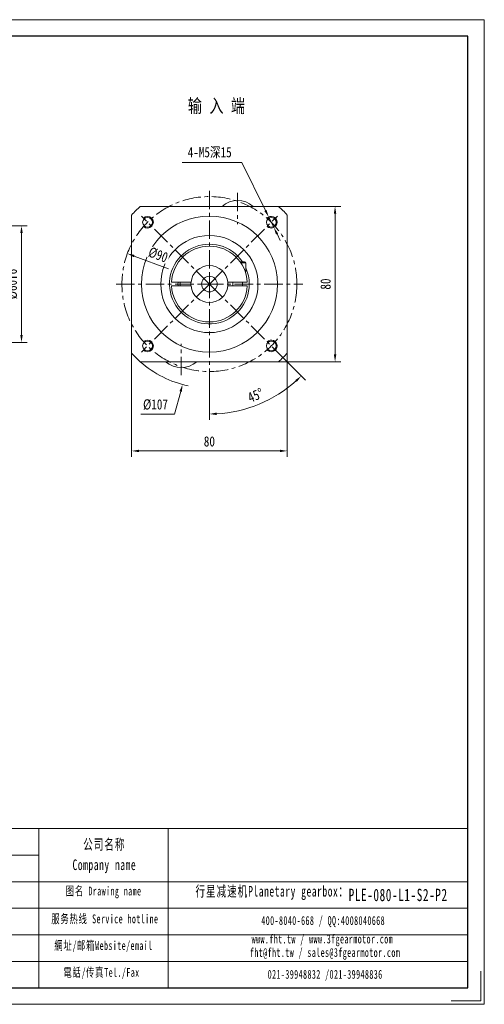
# Model space of a CAD drawing. Header units: millimetres. Extents: x -82 to 634, y -86 to 420.
# Tile 3 of 3: x 395 to 634, y -86 to 420. Entities that reach past the tile are written whole.
import ezdxf

# ---------------------------------------------------------------- set-up
doc = ezdxf.new("R2010")
doc.units = ezdxf.units.MM
doc.header["$LTSCALE"] = 1.5
doc.linetypes.add('CENTER', pattern=[10.16, 6.35, -1.27, 1.27, -1.27])
doc.layers.get('0').update_dxf_attribs({"lineweight": 18})
for name, color, linetype, lineweight in [('1轮廓实线层', 7, 'Continuous', 18), ('3中心线层', 1, 'CENTER', 18), ('7标注层', 4, 'Continuous', 18), ('SLD-0', 7, 'Continuous', 18), ('细实线', 7, 'Continuous', 18)]:
    doc.layers.add(name, color=color, linetype=linetype, lineweight=lineweight)
doc.styles.add('PC_TEXTSTYLE', font='txt', dxfattribs={"width": 0.8})
doc.styles.add('TH_GBDIM', font='txt', dxfattribs={"width": 0.8})
doc.styles.add('标准', font='txt', dxfattribs={"width": 0.667})
doc.dimstyles.new('TH_GBDIM', dxfattribs={"dimscale": 1.5, "dimtxt": 3.5, "dimasz": 2.5, "dimexe": 2, "dimexo": 0, "dimgap": 1.5, "dimtad": 1, "dimdec": 1, "dimdsep": 46, "dimtxsty": 'TH_GBDIM', "dimcen": 2.5, "dimdle": 5, "dimclrd": 4, "dimclre": 4, "dimclrt": 3, "dimadec": 0, "dimazin": 2, "dimtfac": 0.714286, "dimtdec": 1, "dimtmove": 0, "dimatfit": 3, "dimfxl": 1, "dimtolj": 1, "dimarcsym": 0})

# ---------------------------------------------------------------- blocks, each defined once
blk = doc.blocks.new('*X3')
at = {"layer": '7标注层', "transparency": 16777216}
for points in [[(395.63, 310.54), (396.88, 310.54), (396.25, 314.29)], [(395.63, 258.04), (396.88, 258.04), (396.25, 254.29)]]:
    blk.add_hatch(color=4, dxfattribs=at).paths.add_polyline_path(points, flags=0)
at = {"layer": '7标注层', "color": 4, "transparency": 16777216}
for p, q in [((321.14, 314.29), (399.25, 314.29)), ((396.25, 310.54), (396.25, 258.04)), ((321.14, 254.29), (399.25, 254.29))]:
    blk.add_line(p, q, dxfattribs=at)
at = {"layer": '7标注层', "color": 3, "transparency": 16777216, "insert": (391.38, 284.29), "char_height": 5.25, "width": 28.98, "attachment_point": 5, "rotation": 90, "style": 'TH_GBDIM'}
blk.add_mtext('%%C60f6', dxfattribs=at)
blk = doc.blocks.new('*X15')
at = {"layer": '7标注层', "transparency": 16777216}
for points in [[(456.65, 199.03), (456.65, 197.78), (452.9, 198.4)], [(529.15, 199.03), (529.15, 197.78), (532.9, 198.4)]]:
    blk.add_hatch(color=4, dxfattribs=at).paths.add_polyline_path(points, flags=0)
at = {"layer": '7标注层', "color": 4, "transparency": 16777216}
for p, q in [((452.9, 248.76), (452.9, 195.4)), ((532.9, 248.76), (532.9, 195.4)), ((456.65, 198.4), (529.15, 198.4))]:
    blk.add_line(p, q, dxfattribs=at)
at = {"layer": '7标注层', "color": 3, "transparency": 16777216, "insert": (492.9, 203.28), "char_height": 5.25, "width": 10.8267, "attachment_point": 5, "style": 'TH_GBDIM'}
blk.add_mtext('80', dxfattribs=at)
blk = doc.blocks.new('*X16')
at = {"layer": '7标注层', "transparency": 16777216}
for points in [[(556.92, 320.54), (558.17, 320.54), (557.55, 324.29)], [(556.92, 248.04), (558.17, 248.04), (557.55, 244.29)]]:
    blk.add_hatch(color=4, dxfattribs=at).paths.add_polyline_path(points, flags=0)
at = {"layer": '7标注层', "color": 4, "transparency": 16777216}
for p, q in [((528.43, 324.29), (560.55, 324.29)), ((557.55, 320.54), (557.55, 248.04)), ((528.43, 244.29), (560.55, 244.29))]:
    blk.add_line(p, q, dxfattribs=at)
at = {"layer": '7标注层', "color": 3, "transparency": 16777216, "insert": (552.67, 284.29), "char_height": 5.25, "width": 10.8267, "attachment_point": 5, "rotation": 90, "style": 'TH_GBDIM'}
blk.add_mtext('80', dxfattribs=at)
blk = doc.blocks.new('*X17')
at = {"layer": '7标注层', "transparency": 16777216}
for points in [[(522.29, 322.44), (521.17, 321.88), (523.39, 318.8)], [(528.27, 310.34), (527.15, 309.78), (526.05, 313.42)]]:
    blk.add_hatch(color=4, dxfattribs=at).paths.add_polyline_path(points, flags=0)
at = {"layer": '7标注层', "color": 4, "transparency": 16777216}
for p, q in [((478.84, 346.8), (509.55, 346.8)), ((509.55, 346.8), (521.73, 322.16)), ((526.05, 313.42), (523.39, 318.8)), ((527.71, 310.06), (529.37, 306.7))]:
    blk.add_line(p, q, dxfattribs=at)
at = {"layer": '7标注层', "color": 3, "transparency": 16777216, "insert": (493.07, 351.88), "char_height": 5.25, "width": 46.62, "attachment_point": 5, "style": 'TH_GBDIM'}
blk.add_mtext('4-M5深15', dxfattribs=at)
blk = doc.blocks.new('*X22')
at = {"layer": '7标注层', "transparency": 16777216}
blk.add_hatch(color=4, dxfattribs=at).paths.add_polyline_path([(477.53, 229.14), (478.74, 228.82), (479.1, 232.6)], flags=0)
at = {"layer": '7标注层', "color": 4, "transparency": 16777216}
for p, q in [((489.15, 284.29), (496.65, 284.29)), ((492.9, 280.54), (492.9, 288.04)), ((475.03, 217.37), (478.13, 228.98)), ((457.58, 217.37), (475.03, 217.37))]:
    blk.add_line(p, q, dxfattribs=at)
blk.add_arc((492.9, 284.29), 53.5, 228.3884, 258.2667, dxfattribs=at)
at = {"layer": '7标注层', "color": 3, "transparency": 16777216, "insert": (465.18, 222.24), "char_height": 5.25, "width": 22.96, "attachment_point": 5, "style": 'TH_GBDIM'}
blk.add_mtext('%%C107', dxfattribs=at)
blk = doc.blocks.new('*X25')
at = {"transparency": 16777216}
for points in [[(537.04, 234.88), (537.89, 233.97), (540.19, 237)], [(496.67, 216.89), (496.63, 218.14), (492.9, 217.41)]]:
    blk.add_hatch(color=4, dxfattribs=at).paths.add_polyline_path(points, flags=0)
at = {"color": 4, "transparency": 16777216}
for p, q in [((527.87, 249.32), (542.31, 234.88)), ((492.9, 236.29), (492.9, 214.41))]:
    blk.add_line(p, q, dxfattribs=at)
blk.add_arc((492.9, 284.29), 66.88, 273.2131, 311.7869, dxfattribs=at)
at = {"color": 3, "transparency": 16777216, "insert": (516.63, 227.01), "char_height": 5.25, "width": 18.8557, "attachment_point": 5, "rotation": 22.5, "style": 'TH_GBDIM'}
blk.add_mtext('45%%D', dxfattribs=at)
blk = doc.blocks.new('*X27')
at = {"layer": '7标注层', "transparency": 16777216}
blk.add_hatch(color=4, dxfattribs=at).paths.add_polyline_path([(454.46, 299.27), (454.02, 298.1), (450.73, 299.99)], flags=0)
at = {"layer": '7标注层', "color": 4, "transparency": 16777216}
blk.add_line((471.91, 292.11), (454.24, 298.68), dxfattribs=at)
at = {"layer": '7标注层', "color": 3, "transparency": 16777216, "insert": (466.53, 299.31), "char_height": 5.25, "width": 19.6092, "attachment_point": 5, "rotation": 339.5787, "style": 'TH_GBDIM'}
blk.add_mtext('%%C90', dxfattribs=at)

msp = doc.modelspace()

# ---------------------------------------------------------------- linework, layer by layer
at = {"color": 7, "linetype": 'Continuous', "lineweight": 15}
for p, q in [((452.899456, 319.81846), (452.899456, 248.762146)), ((528.427616, 324.290302), (457.371298, 324.290302)), ((532.899458, 248.762146), (532.899458, 319.81846)), ((508.647473, 295.790303), (511.024457, 295.790303)), ((511.649457, 295.165303), (509.085388, 295.165303)), ((511.649457, 295.165303), (511.649457, 290.790303)), ((511.649457, 290.790303), (511.284233, 290.790303)), ((473.925792, 285.290303), (482.949583, 285.290303)), ((502.849331, 285.290303), (511.873123, 285.290303)), ((504.899457, 285.290303), (504.899457, 283.290303)), ((509.899457, 285.290303), (509.899457, 283.290303)), ((473.925792, 283.290303), (482.949583, 283.290303)), ((502.849331, 283.290303), (511.873123, 283.290303)), ((457.371298, 244.290304), (528.427616, 244.290304))]:
    msp.add_line(p, q, dxfattribs=at)
for points in [[(476.763748, 283.290303), (476.732791, 284.290303), (476.763748, 285.290303)], [(477.932828, 283.290303), (477.903837, 284.652759), (477.932828, 285.290303)]]:
    msp.add_lwpolyline(points, dxfattribs=at)
for centre, radius in [((492.899457, 284.290303), 35), ((461.079652, 316.110108), 2.5), ((524.719262, 316.110108), 2.5), ((492.899457, 284.290303), 25), ((492.899457, 284.290303), 4), ((461.079652, 252.470498), 2.5), ((524.719262, 252.470498), 2.5)]:
    msp.add_circle(centre, radius, dxfattribs=at)
for centre, radius, start, end in [((507.399457, 315.123637), 12.166667, 48.88790956, 131.11209044), ((492.899457, 284.290303), 53.5, 131.61160919, 138.38839081), ((492.899457, 284.290303), 53.5, 41.61160919, 48.38839081), ((492.899457, 284.290303), 20.5, 34.12329454, 0), ((492.899457, 284.290303), 19.5, 2.93953449, 177.06046551), ((511.024457, 295.165303), 0.625, 360, 90), ((492.899457, 284.290303), 9.5, 6.04232842, 173.95767158), ((492.899457, 284.290303), 20.5, 0, 23.8461757), ((492.899457, 284.290303), 9.5, 173.95767158, 186.04232842), ((492.899457, 284.290303), 9.5, 353.95767158, 6.04232842), ((492.899457, 284.290303), 19.5, 182.93953449, 357.06046551), ((492.899457, 284.290303), 9.5, 186.04232842, 353.95767158), ((492.899457, 284.290303), 53.5, 221.61160919, 228.38839081), ((492.899457, 284.290303), 53.5, 311.61160919, 318.38839081), ((478.399457, 253.45697), 12.166667, 228.88790956, 311.11209044)]:
    msp.add_arc(centre, radius, start, end, dxfattribs=at)
at = {"color": 4}
for centre, start, end in [((461.079652, 316.110108), 226.91021317, 135), ((524.719262, 316.110108), 225, 136.91021317), ((461.079652, 252.470498), 225, 133.08978683), ((524.719262, 252.470498), 223.08978683, 135)]:
    msp.add_arc(centre, 3, start, end, dxfattribs=at)
at = {"color": 7, "linetype": 'Continuous', "lineweight": 15}
for points in [[(473.925792, 285.290303), (473.425115, 285.290303)], [(483.452235, 285.290303), (482.949583, 285.290303)], [(502.849331, 285.290303), (502.346679, 285.290303)], [(512.3738, 285.290303), (511.873123, 285.290303)], [(473.425115, 283.290303), (473.925792, 283.290303)], [(483.452235, 283.290303), (482.949583, 283.290303)], [(502.849331, 283.290303), (502.346679, 283.290303)], [(512.3738, 283.290303), (511.873123, 283.290303)]]:
    msp.add_open_spline(points, degree=1, dxfattribs=at)
at = {"layer": '3中心线层'}
for p, q in [((492.899457, 332.290303), (492.899457, 236.290303)), ((507.399457, 331.256423), (507.399457, 315.123637)), ((492.899457, 284.290303), (457.924896, 319.264864)), ((492.899457, 284.290303), (527.874018, 319.264864)), ((444.899457, 284.290303), (540.899457, 284.290303)), ((492.899457, 284.290303), (457.924896, 249.315743)), ((492.899457, 284.290303), (527.874018, 249.315743)), ((478.399457, 237.324183), (478.399457, 253.45697))]:
    msp.add_line(p, q, dxfattribs=at)
msp.add_circle((492.899457, 284.290303), 45, dxfattribs=at)
msp.add_circle((492.899457, 284.290303), 45, dxfattribs=at)
msp.add_circle((492.899457, 284.290303), 45, dxfattribs=at)
msp.add_circle((492.899457, 284.290303), 45, dxfattribs=at)
at = {"layer": '细实线'}
for p, q in [((-19.022178, 4.027021), (625.765539, 4.027021)), ((405.153016, 4.027021), (405.153016, -77.872887)), ((471.728931, 4.027021), (471.728931, -77.872887)), ((42.769073, -9.638011), (405.153016, -9.638011)), ((-19.022178, -23.303043), (625.765539, -23.303043)), ((42.769073, -36.968074), (625.765539, -36.968074)), ((42.769073, -50.633106), (625.765539, -50.633106)), ((42.769073, -64.298137), (625.765539, -64.298137))]:
    msp.add_line(p, q, dxfattribs=at)
at = {"layer": '细实线', "color": 3}
msp.add_lwpolyline([(632.590506, -69.341679), (632.590506, -84.697854), (617.23433, -84.697854)], dxfattribs=at)

# ---------------------------------------------------------------- texts
at = {"color": 3, "insert": (481.797933, 379.508002), "char_height": 7, "width": 40.77326379, "attachment_point": 1, "style": 'PC_TEXTSTYLE'}
msp.add_mtext('输 入 端', dxfattribs=at)
at = {"layer": 'SLD-0', "color": 1, "attachment_point": 2, "line_spacing_factor": 1.15057, "style": '标准'}
for s, insert, char_height, width in [('\\T1.1;公司名称\\PCompany name', (438.863221, -1.36767), 5.46601264, 70.7677972), ('\\T1.1;图名 Drawing name', (438.489594, -25.821998), 4.55501053, 58.25259191), ('\\T1.1;  行星减速机Planetary gearbox：', (522.464066, -25.470634), 5.46601264, 85.96747943), ('\\T1.1;\\pxt5;PLE-080-L1-S2-P2', (589.994312, -26.921886), 6.37701475, 46.40859691), ('\\T1.1;服务热线 Service hotline', (439.135525, -40.145135), 4.55501053, 64.89898355), ('\\T1.1;400-8040-668 / QQ:4008040668', (551.418259, -41.015492), 4.55501053, 132.62099586), ('\\T1.1;www.fht.tw / www.3fgearmotor.com ', (550.998262, -50.502966), 4.55501053, 132.77029041), ('\\T1.1;網址/邮箱Website/email', (438.426267, -53.86867), 4.55501053, 67.55373333), ('\\T1.1;\\pxt12;fht@fht.tw / sales@3fgearmotor.com ', (552.386447, -57.439042), 4.55501053, 132.77029041), ('\\T1.1;電話/传真Tel./Fax', (437.405741, -67.6992), 4.55501053, 68.36620675), ('\\T1.1;021-39948832 /021-39948836 ', (552.434076, -68.695119), 4.55501053, 101.38016044)]:
    msp.add_mtext(s, dxfattribs=dict(at, insert=insert, char_height=char_height, width=width))

# ---------------------------------------------------------------- dimensions: what is measured, and where the dimension line sits
dim = msp.add_angular_dim_2l(base=(518.492637, 222.502901), line1=((492.899457, 332.290303), (492.899457, 236.290303)), line2=((492.899457, 284.290303), (527.874018, 249.315743)), dimstyle='TH_GBDIM', override={"dimtad": 1, "dimtih": 0, "dimtoh": 0, "dimsah": 1, "dimtdec": 0, "dimtzin": 8})
dim.commit()
dim.dimension.update_dxf_attribs({"geometry": '*X25', "text_midpoint": (516.627055, 227.006814)})
at = {"layer": '7标注层'}
dim = msp.add_diameter_dim_2p(p1=(526.048325, 313.420575), p2=(523.390199, 318.799642), text='4-M5深15', dimstyle='TH_GBDIM', override={"dimtoh": 1, "dimdec": 0, "dimpost": '%%C<>', "dimsah": 1, "dimtzin": 0}, dxfattribs=at)
dim.commit()
dim.dimension.update_dxf_attribs({"geometry": '*X17', "text_midpoint": (509.552296, 346.802464), "dimtype": 163})
dim = msp.add_diameter_dim_2p(p1=(506.697723, 335.98032), p2=(479.101191, 232.600286), dimstyle='TH_GBDIM', override={"dimtih": 1, "dimtoh": 1, "dimpost": '%%C<>', "dimsah": 1, "dimtofl": 0, "dimtzin": 0}, dxfattribs=at)
dim.commit()
dim.dimension.update_dxf_attribs({"geometry": '*X22', "text_midpoint": (475.034267, 217.365082), "dimtype": 163})
dim = msp.add_linear_dim(base=(557.548769, 244.290303), p1=(528.427615, 324.290303), p2=(528.427615, 244.290303), angle=90, dimstyle='TH_GBDIM', override={"dimdec": 5, "dimsah": 1, "dimtzin": 0}, dxfattribs=at)
dim.commit()
dim.dimension.update_dxf_attribs({"geometry": '*X16', "text_midpoint": (557.548769, 284.290303), "dimtype": 160})
dim = msp.add_linear_dim(base=(396.250122, 254.290303), p1=(321.140024, 314.290304), p2=(321.140024, 254.290303), angle=90, text='%%C<>f6', dimstyle='TH_GBDIM', override={"dimdec": 5, "dimsah": 1, "dimtzin": 0}, dxfattribs=at)
dim.commit()
dim.dimension.update_dxf_attribs({"geometry": '*X3', "text_midpoint": (391.375122, 284.290303)})
dim = msp.add_linear_dim(base=(532.899458, 198.400463), p1=(452.899456, 248.762146), p2=(532.899458, 248.762146), dimstyle='TH_GBDIM', override={"dimdec": 5, "dimsah": 1, "dimtzin": 0}, dxfattribs=at)
dim.commit()
dim.dimension.update_dxf_attribs({"geometry": '*X15', "text_midpoint": (492.899457, 198.400463), "dimtype": 160})

# ---------------------------------------------------------------- next in the draw order: wipeouts: each hides what was drawn before it
msp.add_wipeout([(460.264077, 298.521852), (462.305258, 304.004194), (472.801367, 300.096292), (470.760186, 294.613949)]).dxf.layer = '1轮廓实线层'

# ---------------------------------------------------------------- next in the draw order: linework, layer by layer
at = {"layer": '细实线', "color": 3}
msp.add_lwpolyline([(-82.324788, -86.404096), (634.296748, -86.404096), (634.296748, 420.349704), (-82.324788, 420.349704)], close=True, dxfattribs=at)
at = {"layer": '细实线', "color": 3, "lineweight": 25}
msp.add_lwpolyline([(-39.668744, -77.872887), (625.765539, -77.872887), (625.765539, 411.818495), (-39.668744, 411.818495)], close=True, dxfattribs=at)

# ---------------------------------------------------------------- next in the draw order: dimensions: what is measured, and where the dimension line sits
at = {"layer": '7标注层'}
dim = msp.add_diameter_dim_2p(p1=(535.071323, 268.58891), p2=(450.727591, 299.991697), dimstyle='TH_GBDIM', override={"dimpost": '%%C<>', "dimsah": 1, "dimtzin": 0}, dxfattribs=at)
dim.commit()
dim.dimension.update_dxf_attribs({"geometry": '*X27', "text_midpoint": (464.831738, 294.740453), "dimtype": 163})

doc.saveas('drawing.dxf')
